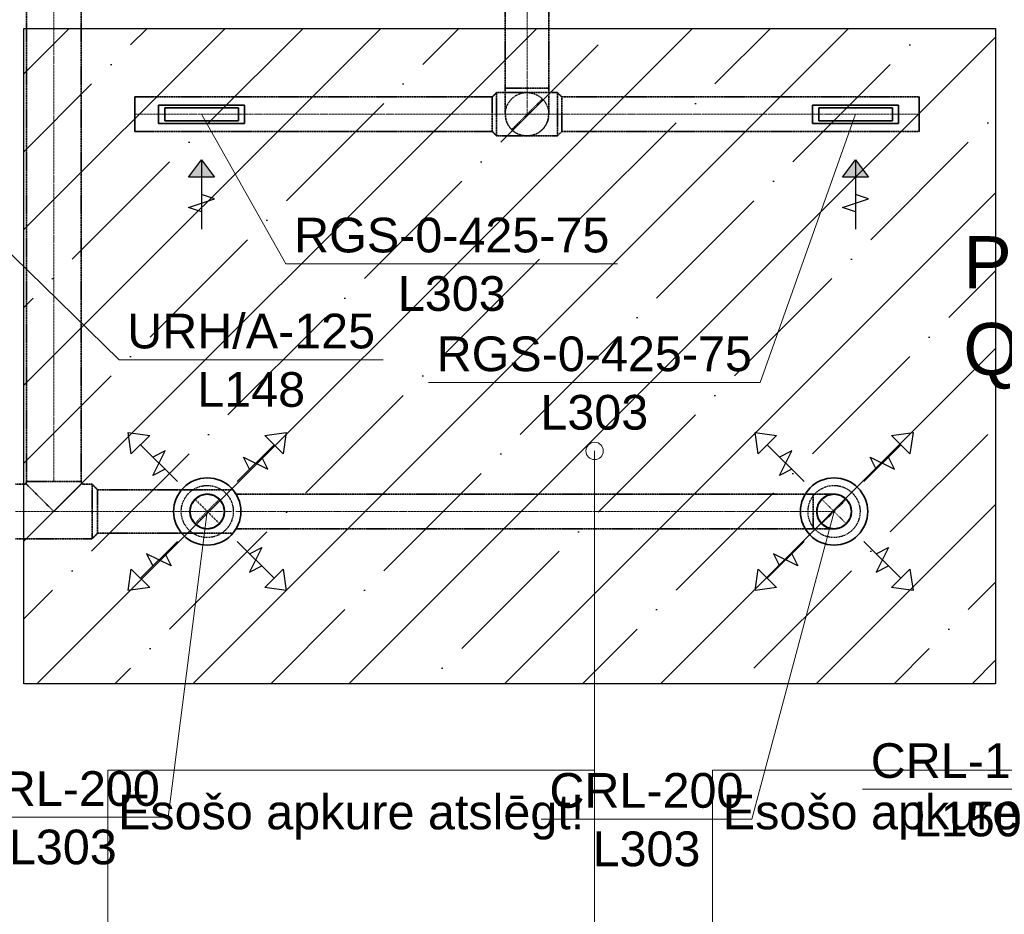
# Model space of a CAD drawing. Header units: millimetres. Extents: x -134161 to 355560, y -27497 to 30328.
# Tile 61 of 95: x 158063 to 163737, y -17766 to -12609. Entities that reach past the tile are written whole.
import ezdxf

# ---------------------------------------------------------------- set-up
doc = ezdxf.new("R2010")
doc.units = ezdxf.units.MM
for name, pattern in [('CenterLine', [17.2, 13, -2, 0.2, -2]), ('HIDDEN', [9.525, 6.35, -3.175]), ('UnderCeiling', [6.7, 4.2, -1, 0.5, -1])]:
    doc.linetypes.add(name, pattern=pattern)
doc.layers.add('AVK-A_uzdevums', color=1, linetype='CONTINUOUS', lineweight=30)
doc.layers.add('AVK-V_uzdevums', color=5, linetype='CONTINUOUS', lineweight=30)
for name, color, linetype in [('Vent-PN5-N', 7, 'CONTINUOUS'), ('Vent-PN5-N-Iekarta', 7, 'CONTINUOUS'), ('Vent-PN5-N-Teksts-', 7, 'CONTINUOUS'), ('Vent-PN5-P', 7, 'CONTINUOUS'), ('Vent-PN5-P-Iekarta', 7, 'CONTINUOUS'), ('Vent-PN5-P-Teksts-', 7, 'CONTINUOUS'), ('Vent-PN6-P-Teksts-', 7, 'CONTINUOUS'), ('Vent-PN8-N-Plusmas bulta', 7, 'CONTINUOUS'), ('Vent-PN8-P-Plusmas bulta', 7, 'CONTINUOUS')]:
    doc.layers.add(name, color=color, linetype=linetype)
doc.styles.add('Arial', font='arial.ttf', dxfattribs={"height": 187.5})
doc.styles.add('PBL', font='arial.ttf')

# ---------------------------------------------------------------- blocks, each defined once
blk = doc.blocks.new('*U1146')
at = {"layer": 'Vent-PN5-N-Teksts-', "color": 7, "linetype": 'Continuous', "lineweight": 15}
for p, q in [((21128.6, 3529.9, 2200), (20578.6, 1983.6, 2200)), ((20578.6, 1983.6, 2200), (18667.2, 1983.6, 2200))]:
    blk.add_line(p, q, dxfattribs=at)
at = {"layer": 'Vent-PN5-N-Teksts-', "color": 7, "linetype": 'Continuous', "lineweight": 25, "style": 'Arial'}
for s, p in [('RGS-0-425-75', (18714.4, 2048.6, 2200)), ('L303', (19312.1, 1711.7, 2200))]:
    blk.add_text(s, height=200, dxfattribs=at).set_placement(p)
blk = doc.blocks.new('*U1147')
at = {"layer": 'Vent-PN5-N-Teksts-', "color": 7, "linetype": 'Continuous', "lineweight": 15}
for p, q in [((17359.9, 3529.9, 2200), (17845.7, 2668.3, 2200)), ((17845.7, 2668.3, 2200), (19757.2, 2668.3, 2200))]:
    blk.add_line(p, q, dxfattribs=at)
at = {"layer": 'Vent-PN5-N-Teksts-', "color": 7, "linetype": 'Continuous', "lineweight": 25, "style": 'Arial'}
for s, p in [('RGS-0-425-75', (17893, 2733.3, 2200)), ('L303', (18490.7, 2396.4, 2200))]:
    blk.add_text(s, height=200, dxfattribs=at).set_placement(p)
blk = doc.blocks.new('*U1148')
at = {"layer": 'Vent-PN5-N-Teksts-', "color": 7, "linetype": 'Continuous', "lineweight": 15}
for p, q in [((15430.1, 3529.9, 2300), (16884, 2115, 2300)), ((16884, 2115, 2300), (18407.1, 2115, 2300))]:
    blk.add_line(p, q, dxfattribs=at)
at = {"layer": 'Vent-PN5-N-Teksts-', "color": 7, "linetype": 'Continuous', "lineweight": 25, "style": 'Arial'}
for s, p in [('URH/A-125', (16931.3, 2180, 2300)), ('L148', (17334.8, 1843.1, 2300))]:
    blk.add_text(s, height=200, dxfattribs=at).set_placement(p)
blk = doc.blocks.new('*U1168')
at = {"layer": 'Vent-PN5-P-Teksts-', "color": 7, "linetype": 'Continuous', "lineweight": 15}
for p, q in [((17392.6, 1239.6, 2300), (17166.6, -522.4, 2300)), ((17166.6, -522.4, 2300), (15953.9, -522.4, 2300))]:
    blk.add_line(p, q, dxfattribs=at)
at = {"layer": 'Vent-PN5-P-Teksts-', "color": 7, "linetype": 'Continuous', "lineweight": 25, "style": 'Arial'}
for s, p in [('CRL-200', (16001.2, -457.4, 2300)), ('L303', (16249.5, -794.3, 2300))]:
    blk.add_text(s, height=200, dxfattribs=at).set_placement(p)
blk = doc.blocks.new('*U1169')
at = {"layer": 'Vent-PN5-P-Teksts-', "color": 7, "linetype": 'Continuous', "lineweight": 15}
for p, q in [((21004.3, 1239.6, 2300), (20529.8, -533.3, 2300)), ((20529.8, -533.3, 2300), (19317.1, -533.3, 2300))]:
    blk.add_line(p, q, dxfattribs=at)
at = {"layer": 'Vent-PN5-P-Teksts-', "color": 7, "linetype": 'Continuous', "lineweight": 25, "style": 'Arial'}
for s, p in [('CRL-200', (19364.3, -468.3, 2300)), ('L303', (19612.6, -805.1, 2300))]:
    blk.add_text(s, height=200, dxfattribs=at).set_placement(p)
blk = doc.blocks.new('*U1173')
at = {"layer": 'Vent-PN6-P-Teksts-', "color": 7, "linetype": 'Continuous', "lineweight": 15}
for p, q in [((22815, 3138.9, 2300), (22381.2, -361.4, 2300)), ((22381.2, -361.4, 2300), (21168.5, -361.4, 2300))]:
    blk.add_line(p, q, dxfattribs=at)
at = {"layer": 'Vent-PN6-P-Teksts-', "color": 7, "linetype": 'Continuous', "lineweight": 25, "style": 'Arial'}
for s, p in [('CRL-160', (21215.8, -296.4, 2300)), ('L150', (21464.1, -633.2, 2300))]:
    blk.add_text(s, height=200, dxfattribs=at).set_placement(p)
blk = doc.blocks.new('*U1174')
at = {"layer": 'Vent-PN6-P-Teksts-', "color": 7, "linetype": 'Continuous', "lineweight": 15}
for p, q in [((22815, 1171.5, 2300), (22381.2, -361.4, 2300)), ((22381.2, -361.4, 2300), (21168.5, -361.4, 2300))]:
    blk.add_line(p, q, dxfattribs=at)
at = {"layer": 'Vent-PN6-P-Teksts-', "color": 7, "linetype": 'Continuous', "lineweight": 25, "style": 'Arial'}
for s, p in [('CRL-160', (21215.8, -296.4, 2300)), ('L150', (21464.1, -633.2, 2300))]:
    blk.add_text(s, height=200, dxfattribs=at).set_placement(p)
blk = doc.blocks.new('*U1296')
at = {"layer": 'Vent-PN5-N', "color": 1, "linetype": 'UnderCeiling', "lineweight": 35}
for p, q in [((19110.1, 3679.9, 2700), (19110.1, 6023, 2700)), ((19360.1, 3679.9, 2700), (19360.1, 6023, 2700))]:
    blk.add_line(p, q, dxfattribs=at)
at = {"layer": 'Vent-PN5-N', "color": 7, "linetype": 'CenterLine', "lineweight": 18}
blk.add_line((19235.1, 3679.9, 2700), (19235.1, 6023, 2700), dxfattribs=at)
blk = doc.blocks.new('*U1327')
at = {"layer": 'Vent-PN5-P', "color": 5, "linetype": 'UnderCeiling', "lineweight": 35}
for p, q in [((16728.9, 1397.1, 2700), (16760.9, 1364.6, 2700)), ((16728.9, 1082.1, 2700), (16760.9, 1114.6, 2700))]:
    blk.add_line(p, q, dxfattribs=at)
at = {"layer": 'Vent-PN5-P', "color": 7, "linetype": 'CenterLine', "lineweight": 18}
blk.add_line((16728.9, 1239.6, 2700), (16760.9, 1239.6, 2700), dxfattribs=at)
at = {"layer": 'Vent-PN5-P', "color": 5, "linetype": 'UnderCeiling', "lineweight": 35, "extrusion": (1, 0, 0)}
for centre, major_axis in [((16728.9, 1239.6, 2700), (0, 157.5)), ((16760.9, 1239.6, 2700), (0, 125))]:
    blk.add_ellipse(centre, major_axis=major_axis, ratio=1, start_param=0, end_param=3.141593, dxfattribs=at)
blk = doc.blocks.new('*U1328')
at = {"layer": 'Vent-PN5-P', "color": 5, "linetype": 'UnderCeiling', "lineweight": 35}
for p, q in [((17549.4, 1347.9, 2700), (17557.6, 1339.6, 2700)), ((17549.4, 1131.4, 2700), (17557.6, 1139.6, 2700))]:
    blk.add_line(p, q, dxfattribs=at)
at = {"layer": 'Vent-PN5-P', "color": 5, "linetype": 'UnderCeiling', "lineweight": 35, "extrusion": (1, 0, 0)}
for major_axis in [(0, 100), (0, -97.6, 21.9)]:
    blk.add_ellipse((17557.6, 1239.6, 2700), major_axis=major_axis, ratio=1, start_param=0, end_param=0.220451, dxfattribs=at)
blk = doc.blocks.new('*U1331')
at = {"layer": 'Vent-PN5-P', "color": 5, "linetype": 'UnderCeiling', "lineweight": 35}
for p, q in [((16350.9, 1411.9, 2700), (16350.9, 4519.9, 2700)), ((16665.9, 1411.9, 2700), (16665.9, 4519.9, 2700))]:
    blk.add_line(p, q, dxfattribs=at)
at = {"layer": 'Vent-PN5-P', "color": 7, "linetype": 'CenterLine', "lineweight": 18}
blk.add_line((16508.4, 1411.9, 2700), (16508.4, 4519.9, 2700), dxfattribs=at)
blk = doc.blocks.new('*U1332')
at = {"layer": 'Vent-PN5-P', "color": 5, "linetype": 'UnderCeiling', "lineweight": 35}
for p, q in [((16287.9, 1397.1, 2700), (16350.9, 1397.1, 2700)), ((16350.9, 1397.1, 2700), (16362.9, 1385.1, 2760.3)), ((16362.9, 1385.1, 2760.3), (16397, 1351, 2811.4)), ((16619.7, 1351, 2811.4), (16653.9, 1385.1, 2760.3)), ((16653.9, 1385.1, 2760.3), (16665.9, 1397.1, 2700)), ((16680.6, 1397.1, 2700), (16728.9, 1397.1, 2700)), ((16397, 1351, 2811.4), (16448.1, 1299.9, 2845.5)), ((16568.6, 1299.9, 2845.5), (16619.7, 1351, 2811.4)), ((16448.1, 1299.9, 2845.5), (16508.4, 1239.6, 2857.5)), ((16508.4, 1239.6, 2857.5), (16568.6, 1299.9, 2845.5)), ((16287.9, 1082.1, 2700), (16728.9, 1082.1, 2700))]:
    blk.add_line(p, q, dxfattribs=at)
at = {"layer": 'Vent-PN5-P', "color": 7, "linetype": 'CenterLine', "lineweight": 18}
blk.add_line((16287.9, 1239.6, 2700), (16728.9, 1239.6, 2700), dxfattribs=at)
at = {"layer": 'Vent-PN5-P', "color": 5, "linetype": 'UnderCeiling', "lineweight": 35}
blk.add_ellipse((16336.1, 1411.9, 2700), major_axis=(0, -14.7), ratio=1, start_param=0, end_param=1.570796, dxfattribs=at)
at = {"layer": 'Vent-PN5-P', "color": 5, "linetype": 'UnderCeiling', "lineweight": 35, "extrusion": (0, 1, 0)}
blk.add_ellipse((16508.4, 1411.9, 2700), major_axis=(-157.5, 0), ratio=1, start_param=0, end_param=3.141593, dxfattribs=at)
at = {"layer": 'Vent-PN5-P', "color": 5, "linetype": 'UnderCeiling', "lineweight": 35, "extrusion": (0, 0, -1)}
blk.add_ellipse((16680.6, 1411.9, 2700), major_axis=(0, -14.8), ratio=1, start_param=0, end_param=1.570796, dxfattribs=at)
blk = doc.blocks.new('*U1333')
at = {"layer": 'Vent-PN5-P', "color": 5, "linetype": 'UnderCeiling', "lineweight": 35}
for p, q in [((17252.6, 1364.6, 2700), (16760.9, 1364.6, 2700)), ((17252.6, 1114.6, 2700), (16760.9, 1114.6, 2700))]:
    blk.add_line(p, q, dxfattribs=at)
at = {"layer": 'Vent-PN5-P', "color": 7, "linetype": 'CenterLine', "lineweight": 18}
blk.add_line((17252.6, 1239.6, 2700), (16760.9, 1239.6, 2700), dxfattribs=at)
blk = doc.blocks.new('*U1347')
at = {"layer": 'Vent-PN8-P-Plusmas bulta', "color": 7, "linetype": 'Continuous', "lineweight": 25}
for p, q in [((16954.9, 1571.3, 2195), (16937.3, 1695, 2195)), ((16937.3, 1695, 2195), (17061, 1677.3, 2195)), ((16954.9, 1571.3, 2195), (16937.3, 1695, 2195)), ((16937.3, 1695, 2195), (17061, 1677.3, 2195)), ((17061, 1677.3, 2195), (16954.9, 1571.3, 2195)), ((17724.3, 1677.3, 2195), (17848, 1695, 2195)), ((17724.3, 1677.3, 2195), (17848, 1695, 2195)), ((17830.3, 1571.3, 2195), (17724.3, 1677.3, 2195)), ((17848, 1695, 2195), (17830.3, 1571.3, 2195)), ((17848, 1695, 2195), (17830.3, 1571.3, 2195)), ((17220.1, 1412.2, 2195), (17008, 1624.3, 2195)), ((17078.7, 1447.5, 2195), (17149.4, 1588.9, 2195)), ((17149.4, 1588.9, 2195), (17078.7, 1553.6, 2195)), ((17565.2, 1412.2, 2195), (17777.3, 1624.3, 2195)), ((17635.9, 1482.9, 2195), (17600.5, 1553.6, 2195)), ((17600.5, 1553.6, 2195), (17742, 1482.9, 2195)), ((17742, 1482.9, 2195), (17706.6, 1553.6, 2195)), ((17149.4, 1482.9, 2195), (17078.7, 1447.5, 2195)), ((17220.1, 1067.1, 2195), (17008, 855, 2195)), ((17565.2, 1067.1, 2195), (17777.3, 855, 2195)), ((17635.9, 996.4, 2195), (17706.6, 1031.7, 2195)), ((17706.6, 1031.7, 2195), (17635.9, 890.3, 2195)), ((17184.8, 925.7, 2195), (17043.3, 996.4, 2195)), ((17043.3, 996.4, 2195), (17078.7, 925.7, 2195)), ((17149.4, 996.4, 2195), (17184.8, 925.7, 2195)), ((16937.3, 784.2, 2195), (16954.9, 908, 2195)), ((16937.3, 784.2, 2195), (16954.9, 908, 2195)), ((16954.9, 908, 2195), (17061, 801.9, 2195)), ((17635.9, 890.3, 2195), (17706.6, 925.7, 2195)), ((17724.3, 801.9, 2195), (17830.3, 908, 2195)), ((17830.3, 908, 2195), (17848, 784.2, 2195)), ((17830.3, 908, 2195), (17848, 784.2, 2195)), ((17061, 801.9, 2195), (16937.3, 784.2, 2195)), ((17061, 801.9, 2195), (16937.3, 784.2, 2195)), ((17848, 784.2, 2195), (17724.3, 801.9, 2195)), ((17848, 784.2, 2195), (17724.3, 801.9, 2195))]:
    blk.add_line(p, q, dxfattribs=at)
blk = doc.blocks.new('*U1348')
at = {"layer": 'Vent-PN8-P-Plusmas bulta', "color": 7, "linetype": 'Continuous', "lineweight": 25}
for p, q in [((20566.6, 1571.3, 2195), (20549, 1695, 2195)), ((20549, 1695, 2195), (20672.7, 1677.3, 2195)), ((20566.6, 1571.3, 2195), (20549, 1695, 2195)), ((20549, 1695, 2195), (20672.7, 1677.3, 2195)), ((20672.7, 1677.3, 2195), (20566.6, 1571.3, 2195)), ((21336, 1677.3, 2195), (21459.7, 1695, 2195)), ((21336, 1677.3, 2195), (21459.7, 1695, 2195)), ((21442, 1571.3, 2195), (21336, 1677.3, 2195)), ((21459.7, 1695, 2195), (21442, 1571.3, 2195)), ((21459.7, 1695, 2195), (21442, 1571.3, 2195)), ((20831.8, 1412.2, 2195), (20619.7, 1624.3, 2195)), ((20690.4, 1447.5, 2195), (20761.1, 1588.9, 2195)), ((20761.1, 1588.9, 2195), (20690.4, 1553.6, 2195)), ((21176.9, 1412.2, 2195), (21389, 1624.3, 2195)), ((21247.6, 1482.9, 2195), (21212.2, 1553.6, 2195)), ((21212.2, 1553.6, 2195), (21353.6, 1482.9, 2195)), ((21353.6, 1482.9, 2195), (21318.3, 1553.6, 2195)), ((20761.1, 1482.9, 2195), (20690.4, 1447.5, 2195)), ((20831.8, 1067.1, 2195), (20619.7, 855, 2195)), ((21176.9, 1067.1, 2195), (21389, 855, 2195)), ((21247.6, 996.4, 2195), (21318.3, 1031.7, 2195)), ((21318.3, 1031.7, 2195), (21247.6, 890.3, 2195)), ((20796.4, 925.7, 2195), (20655, 996.4, 2195)), ((20655, 996.4, 2195), (20690.4, 925.7, 2195)), ((20761.1, 996.4, 2195), (20796.4, 925.7, 2195)), ((20549, 784.2, 2195), (20566.6, 908, 2195)), ((20549, 784.2, 2195), (20566.6, 908, 2195)), ((20566.6, 908, 2195), (20672.7, 801.9, 2195)), ((21247.6, 890.3, 2195), (21318.3, 925.7, 2195)), ((21336, 801.9, 2195), (21442, 908, 2195)), ((21442, 908, 2195), (21459.7, 784.2, 2195)), ((21442, 908, 2195), (21459.7, 784.2, 2195)), ((20672.7, 801.9, 2195), (20549, 784.2, 2195)), ((20672.7, 801.9, 2195), (20549, 784.2, 2195)), ((21459.7, 784.2, 2195), (21336, 801.9, 2195)), ((21459.7, 784.2, 2195), (21336, 801.9, 2195))]:
    blk.add_line(p, q, dxfattribs=at)
blk = doc.blocks.new('*U1349')
at = {"layer": 'Vent-PN5-P', "color": 7, "linetype": 'UnderCeiling', "lineweight": 18}
for p, q in [((20933.6, 1310.3, 2580), (21075, 1168.9, 2580)), ((21075, 1310.3, 2580), (20933.6, 1168.9, 2580))]:
    blk.add_line(p, q, dxfattribs=at)
at = {"layer": 'Vent-PN5-P', "color": 5, "linetype": 'UnderCeiling', "lineweight": 35, "extrusion": (-1, 0, 0)}
blk.add_ellipse((20884.3, 1239.6, 2700), major_axis=(0, -100), ratio=1, start_param=0, end_param=3.141593, dxfattribs=at)
at = {"layer": 'Vent-PN5-P', "color": 5, "linetype": 'UnderCeiling', "lineweight": 35, "extrusion": (0, 1, 0)}
for centre in [(20884.3, 1339.6, 2580), (20884.3, 1139.6, 2580)]:
    blk.add_ellipse(centre, major_axis=(0, 0, 120), ratio=1, start_param=0, end_param=1.570796, dxfattribs=at)
at = {"layer": 'Vent-PN5-P', "color": 7, "linetype": 'HIDDEN', "lineweight": -3, "extrusion": (0, 0, -1)}
blk.add_ellipse((21004.3, 1239.6, 2580), major_axis=(0, -100), ratio=1, start_param=0, end_param=3.141593, dxfattribs=at)
at = {"layer": 'Vent-PN5-P', "color": 5, "linetype": 'UnderCeiling', "lineweight": 35, "extrusion": (0, 0, -1)}
blk.add_ellipse((21004.3, 1239.6, 2580), major_axis=(0, 100), ratio=1, start_param=0, end_param=3.141593, dxfattribs=at)
at = {"layer": 'Vent-PN5-P', "color": 7, "linetype": 'CenterLine', "lineweight": 18, "extrusion": (0, 1, 0)}
blk.add_ellipse((20884.3, 1239.6, 2580), major_axis=(0, 0, 120), ratio=1, start_param=0, end_param=1.570796, dxfattribs=at)
blk = doc.blocks.new('*U1350')
at = {"layer": 'Vent-PN5-P', "color": 5, "linetype": 'UnderCeiling', "lineweight": 35}
for p, q in [((20884.3, 1339.6, 2700), (17557.6, 1339.6, 2700)), ((20884.3, 1139.6, 2700), (17557.6, 1139.6, 2700))]:
    blk.add_line(p, q, dxfattribs=at)
at = {"layer": 'Vent-PN5-P', "color": 7, "linetype": 'CenterLine', "lineweight": 18}
blk.add_line((20884.3, 1239.6, 2700), (17557.6, 1239.6, 2700), dxfattribs=at)
blk = doc.blocks.new('*U1351')
at = {"layer": 'Vent-PN5-P-Iekarta', "color": 5, "linetype": 'Continuous', "lineweight": 35}
for p, q in [((20911.9, 1277.9, 2240), (20933.6, 1310.3, 2240)), ((20933.6, 1310.3, 2240), (20966.1, 1332, 2240)), ((20966.1, 1332, 2240), (21004.3, 1339.6, 2240)), ((21004.3, 1339.6, 2240), (21042.6, 1332, 2240)), ((21042.6, 1332, 2240), (21075, 1310.3, 2240)), ((21075, 1310.3, 2240), (21096.7, 1277.9, 2240)), ((20904.3, 1239.6, 2240), (20911.9, 1277.9, 2240)), ((21096.7, 1277.9, 2240), (21104.3, 1239.6, 2240)), ((20911.9, 1201.4, 2240), (20904.3, 1239.6, 2240)), ((20933.6, 1168.9, 2240), (20911.9, 1201.4, 2240)), ((21096.7, 1201.4, 2240), (21075, 1168.9, 2240)), ((21104.3, 1239.6, 2240), (21096.7, 1201.4, 2240)), ((20966.1, 1147.2, 2240), (20933.6, 1168.9, 2240)), ((21004.3, 1139.6, 2240), (20966.1, 1147.2, 2240)), ((21042.6, 1147.2, 2240), (21004.3, 1139.6, 2240)), ((21075, 1168.9, 2240), (21042.6, 1147.2, 2240))]:
    blk.add_line(p, q, dxfattribs=at)
for centre, radius in [((21004.3, 1239.6, 2228), 194), ((21004.3, 1239.6, 2300), 100), ((21004.3, 1239.6, 2240), 2.5)]:
    blk.add_circle(centre, radius, dxfattribs=at)
at = {"layer": 'Vent-PN5-P-Iekarta', "color": 7, "linetype": 'HIDDEN', "lineweight": -3}
blk.add_circle((21004.3, 1239.6, 2190), 150, dxfattribs=at)
blk = doc.blocks.new('*U1352')
at = {"layer": 'Vent-PN5-P', "color": 7, "linetype": 'Continuous', "lineweight": -3}
blk.add_line((21004.3, 1239.6, 2330), (21004.3, 1239.6, 2329), dxfattribs=at)
blk = doc.blocks.new('*U1353')
at = {"layer": 'Vent-PN5-P-Iekarta', "color": 5, "linetype": 'Continuous', "lineweight": 35}
for p, q in [((17300.3, 1277.9, 2240), (17321.9, 1310.3, 2240)), ((17321.9, 1310.3, 2240), (17354.4, 1332, 2240)), ((17354.4, 1332, 2240), (17392.6, 1339.6, 2240)), ((17392.6, 1339.6, 2240), (17430.9, 1332, 2240)), ((17430.9, 1332, 2240), (17463.4, 1310.3, 2240)), ((17463.4, 1310.3, 2240), (17485, 1277.9, 2240)), ((17292.6, 1239.6, 2240), (17300.3, 1277.9, 2240)), ((17485, 1277.9, 2240), (17492.6, 1239.6, 2240)), ((17300.3, 1201.4, 2240), (17292.6, 1239.6, 2240)), ((17321.9, 1168.9, 2240), (17300.3, 1201.4, 2240)), ((17485, 1201.4, 2240), (17463.4, 1168.9, 2240)), ((17492.6, 1239.6, 2240), (17485, 1201.4, 2240)), ((17354.4, 1147.2, 2240), (17321.9, 1168.9, 2240)), ((17392.6, 1139.6, 2240), (17354.4, 1147.2, 2240)), ((17430.9, 1147.2, 2240), (17392.6, 1139.6, 2240)), ((17463.4, 1168.9, 2240), (17430.9, 1147.2, 2240))]:
    blk.add_line(p, q, dxfattribs=at)
for centre, radius in [((17392.6, 1239.6, 2228), 194), ((17392.6, 1239.6, 2300), 100), ((17392.6, 1239.6, 2240), 2.5)]:
    blk.add_circle(centre, radius, dxfattribs=at)
at = {"layer": 'Vent-PN5-P-Iekarta', "color": 7, "linetype": 'HIDDEN', "lineweight": -3}
blk.add_circle((17392.6, 1239.6, 2190), 150, dxfattribs=at)
blk = doc.blocks.new('*U1354')
at = {"layer": 'Vent-PN5-P', "color": 7, "linetype": 'Continuous', "lineweight": -3}
blk.add_line((17392.6, 1239.6, 2422.5), (17392.6, 1239.6, 2421.5), dxfattribs=at)
blk = doc.blocks.new('*U1355')
at = {"layer": 'Vent-PN5-P', "color": 5, "linetype": 'UnderCeiling', "lineweight": 35}
for p, q in [((17532.6, 1364.6, 2700), (17252.6, 1364.6, 2700)), ((17532.6, 1114.6, 2700), (17252.6, 1114.6, 2700))]:
    blk.add_line(p, q, dxfattribs=at)
at = {"layer": 'Vent-PN5-P', "color": 7, "linetype": 'HIDDEN', "lineweight": -3}
for p, q in [((17321.9, 1168.9, 2545), (17463.4, 1310.3, 2545)), ((17321.9, 1310.3, 2545), (17463.4, 1168.9, 2545))]:
    blk.add_line(p, q, dxfattribs=at)
at = {"layer": 'Vent-PN5-P', "color": 7, "linetype": 'CenterLine', "lineweight": 18}
blk.add_line((17532.6, 1239.6, 2700), (17252.6, 1239.6, 2700), dxfattribs=at)
at = {"layer": 'Vent-PN5-P', "color": 7, "linetype": 'HIDDEN', "lineweight": -3, "extrusion": (0, 0, -1)}
blk.add_circle((-17392.6, 1239.6, -2545), 100, dxfattribs=at)
blk = doc.blocks.new('*U1439')
at = {"layer": 'Vent-PN8-N-Plusmas bulta', "linetype": 'Continuous', "lineweight": 25}
blk.add_hatch(color=7, dxfattribs=at).paths.add_polyline_path([(17284.9, 3167.4), (17359.9, 3267.4), (17434.9, 3167.4)], flags=0)
at = {"layer": 'Vent-PN8-N-Plusmas bulta', "color": 7, "linetype": 'Continuous', "lineweight": 25}
for p, q in [((17284.9, 3167.4, 2171), (17359.9, 3267.4, 2171)), ((17359.9, 3267.4, 2171), (17359.9, 2867.4, 2171)), ((17359.9, 3267.4, 2171), (17434.9, 3167.4, 2171)), ((17434.9, 3042.4, 2171), (17359.9, 3067.4, 2171)), ((17284.9, 2992.4, 2171), (17434.9, 3042.4, 2171)), ((17359.9, 2967.4, 2171), (17284.9, 2992.4, 2171))]:
    blk.add_line(p, q, dxfattribs=at)
blk.add_3dface([(17284.9, 3167.4, 2171), (17359.9, 3267.4, 2171), (17434.9, 3167.4, 2171)], dxfattribs=at)
blk = doc.blocks.new('*U1440')
at = {"layer": 'Vent-PN8-N-Plusmas bulta', "linetype": 'Continuous', "lineweight": 25}
blk.add_hatch(color=7, dxfattribs=at).paths.add_polyline_path([(21053.6, 3167.4), (21128.6, 3267.4), (21203.6, 3167.4)], flags=0)
at = {"layer": 'Vent-PN8-N-Plusmas bulta', "color": 7, "linetype": 'Continuous', "lineweight": 25}
for p, q in [((21053.6, 3167.4, 2171), (21128.6, 3267.4, 2171)), ((21128.6, 3267.4, 2171), (21128.6, 2867.4, 2171)), ((21128.6, 3267.4, 2171), (21203.6, 3167.4, 2171)), ((21203.6, 3042.4, 2171), (21128.6, 3067.4, 2171)), ((21053.6, 2992.4, 2171), (21203.6, 3042.4, 2171)), ((21128.6, 2967.4, 2171), (21053.6, 2992.4, 2171))]:
    blk.add_line(p, q, dxfattribs=at)
blk.add_3dface([(21053.6, 3167.4, 2171), (21128.6, 3267.4, 2171), (21203.6, 3167.4, 2171)], dxfattribs=at)
blk = doc.blocks.new('*U1441')
at = {"layer": 'Vent-PN5-N', "color": 1, "linetype": 'UnderCeiling', "lineweight": 35}
for p, q in [((19410.1, 3654.9, 2300), (19435.1, 3629.9, 2300)), ((19410.1, 3404.9, 2300), (19435.1, 3429.9, 2300))]:
    blk.add_line(p, q, dxfattribs=at)
at = {"layer": 'Vent-PN5-N', "color": 7, "linetype": 'CenterLine', "lineweight": 18}
blk.add_line((19410.1, 3529.9, 2300), (19435.1, 3529.9, 2300), dxfattribs=at)
at = {"layer": 'Vent-PN5-N', "color": 1, "linetype": 'UnderCeiling', "lineweight": 35, "extrusion": (1, 0, 0)}
for centre, major_axis in [((19410.1, 3529.9, 2300), (0, 125)), ((19435.1, 3529.9, 2300), (0, 100))]:
    blk.add_ellipse(centre, major_axis=major_axis, ratio=1, start_param=0, end_param=3.141593, dxfattribs=at)
blk = doc.blocks.new('*U1442')
at = {"layer": 'Vent-PN5-N', "color": 1, "linetype": 'UnderCeiling', "lineweight": 35}
for p, q in [((19060.1, 3654.9, 2300), (19035.1, 3629.9, 2300)), ((19060.1, 3404.9, 2300), (19035.1, 3429.9, 2300))]:
    blk.add_line(p, q, dxfattribs=at)
at = {"layer": 'Vent-PN5-N', "color": 7, "linetype": 'CenterLine', "lineweight": 18}
blk.add_line((19060.1, 3529.9, 2300), (19035.1, 3529.9, 2300), dxfattribs=at)
at = {"layer": 'Vent-PN5-N', "color": 1, "linetype": 'UnderCeiling', "lineweight": 35, "extrusion": (-1, 0, 0)}
for centre, major_axis in [((19060.1, 3529.9, 2300), (0, -125)), ((19035.1, 3529.9, 2300), (0, -100))]:
    blk.add_ellipse(centre, major_axis=major_axis, ratio=1, start_param=0, end_param=3.141593, dxfattribs=at)
blk = doc.blocks.new('*U1444')
at = {"layer": 'Vent-PN5-N', "color": 7, "linetype": 'UnderCeiling', "lineweight": 18}
blk.add_line((19323.5, 3618.3, 2550), (19146.7, 3441.5, 2550), dxfattribs=at)
at = {"layer": 'Vent-PN5-N', "color": 1, "linetype": 'UnderCeiling', "lineweight": 35, "extrusion": (0, 1, 0)}
blk.add_ellipse((19235.1, 3679.9, 2700), major_axis=(-125, 0), ratio=1, start_param=0, end_param=3.141593, dxfattribs=at)
at = {"layer": 'Vent-PN5-N', "color": 1, "linetype": 'UnderCeiling', "lineweight": 35, "extrusion": (-1, 0, 0)}
for centre in [(19110.1, 3679.9, 2550), (19360.1, 3679.9, 2550)]:
    blk.add_ellipse(centre, major_axis=(0, -150), ratio=1, start_param=0, end_param=1.570796, dxfattribs=at)
at = {"layer": 'Vent-PN5-N', "color": 7, "linetype": 'HIDDEN', "lineweight": -3, "extrusion": (0, 0, -1)}
blk.add_ellipse((19235.1, 3529.9, 2550), major_axis=(-125, 0), ratio=1, start_param=0, end_param=3.141593, dxfattribs=at)
at = {"layer": 'Vent-PN5-N', "color": 7, "linetype": 'CenterLine', "lineweight": 18, "extrusion": (-1, 0, 0)}
blk.add_ellipse((19235.1, 3679.9, 2550), major_axis=(0, -150), ratio=1, start_param=0, end_param=1.570796, dxfattribs=at)
at = {"layer": 'Vent-PN5-N', "color": 1, "linetype": 'UnderCeiling', "lineweight": 35, "extrusion": (0, 0, -1)}
blk.add_ellipse((19235.1, 3529.9, 2550), major_axis=(125, 0), ratio=1, start_param=0, end_param=3.141593, dxfattribs=at)
blk = doc.blocks.new('*U1445')
at = {"layer": 'Vent-PN5-N', "color": 7, "linetype": 'Continuous', "lineweight": -3}
blk.add_line((19235.1, 3529.9, 2493.8), (19235.1, 3529.9, 2492.8), dxfattribs=at)
blk = doc.blocks.new('*U1446')
at = {"layer": 'Vent-PN5-N', "color": 1, "linetype": 'UnderCeiling', "lineweight": 35}
for p, q in [((19410.1, 3654.9, 2300), (19060.1, 3654.9, 2300)), ((19410.1, 3404.9, 2300), (19060.1, 3404.9, 2300))]:
    blk.add_line(p, q, dxfattribs=at)
at = {"layer": 'Vent-PN5-N', "color": 7, "linetype": 'CenterLine', "lineweight": 18}
blk.add_line((19410.1, 3529.9, 2300), (19060.1, 3529.9, 2300), dxfattribs=at)
blk = doc.blocks.new('*U1447')
at = {"layer": 'Vent-PN5-N', "color": 1, "linetype": 'UnderCeiling', "lineweight": 35}
for p, q in [((19435.1, 3629.9, 2300), (21494, 3629.9, 2300)), ((19435.1, 3429.9, 2300), (21494, 3429.9, 2300))]:
    blk.add_line(p, q, dxfattribs=at)
at = {"layer": 'Vent-PN5-N', "color": 7, "linetype": 'CenterLine', "lineweight": 18}
blk.add_line((19435.1, 3529.9, 2300), (21494, 3529.9, 2300), dxfattribs=at)
blk = doc.blocks.new('*U1448')
at = {"layer": 'Vent-PN5-N-Iekarta', "color": 1, "linetype": 'Continuous', "lineweight": 35}
for p, q in [((21376.1, 3582.4, 2186), (20881.1, 3582.4, 2186)), ((20881.1, 3477.4, 2186), (20881.1, 3582.4, 2186)), ((21376.1, 3582.4, 2186), (21376.1, 3477.4, 2186)), ((20916.1, 3567.4, 2200.1), (20916.1, 3492.4, 2200.1)), ((21341.1, 3567.4, 2200.1), (20916.1, 3567.4, 2200.1)), ((21341.1, 3492.4, 2200.1), (21341.1, 3567.4, 2200.1)), ((21376.1, 3477.4, 2186), (20881.1, 3477.4, 2186)), ((20916.1, 3492.4, 2200.1), (21341.1, 3492.4, 2200.1))]:
    blk.add_line(p, q, dxfattribs=at)
blk = doc.blocks.new('*U1449')
at = {"layer": 'Vent-PN5-N-Iekarta', "color": 1, "linetype": 'Continuous', "lineweight": 35}
for p, q in [((17607.4, 3582.4, 2186), (17112.4, 3582.4, 2186)), ((17112.4, 3477.4, 2186), (17112.4, 3582.4, 2186)), ((17607.4, 3582.4, 2186), (17607.4, 3477.4, 2186)), ((17147.4, 3567.4, 2200.1), (17147.4, 3492.4, 2200.1)), ((17572.4, 3567.4, 2200.1), (17147.4, 3567.4, 2200.1)), ((17572.4, 3492.4, 2200.1), (17572.4, 3567.4, 2200.1)), ((17607.4, 3477.4, 2186), (17112.4, 3477.4, 2186)), ((17147.4, 3492.4, 2200.1), (17572.4, 3492.4, 2200.1))]:
    blk.add_line(p, q, dxfattribs=at)
blk = doc.blocks.new('*U1450')
at = {"layer": 'Vent-PN5-N', "color": 1, "linetype": 'Continuous', "lineweight": 35}
blk.add_line((21494, 3429.9, 2300), (21494, 3629.9, 2300), dxfattribs=at)
blk = doc.blocks.new('*U1451')
at = {"layer": 'Vent-PN5-N', "color": 1, "linetype": 'UnderCeiling', "lineweight": 35}
for p, q in [((16976.1, 3629.9, 2300), (19035.1, 3629.9, 2300)), ((16976.1, 3429.9, 2300), (19035.1, 3429.9, 2300))]:
    blk.add_line(p, q, dxfattribs=at)
at = {"layer": 'Vent-PN5-N', "color": 7, "linetype": 'CenterLine', "lineweight": 18}
blk.add_line((16976.1, 3529.9, 2300), (19035.1, 3529.9, 2300), dxfattribs=at)
blk = doc.blocks.new('*U1452')
at = {"layer": 'Vent-PN5-N', "color": 1, "linetype": 'Continuous', "lineweight": 35}
blk.add_line((16976.1, 3629.9, 2300), (16976.1, 3429.9, 2300), dxfattribs=at)
blk = doc.blocks.new('*U2112')
at = {"layer": 'AVK-A_uzdevums', "color": 7, "linetype": 'Continuous', "lineweight": 18}
for p, q in [((23109.7, 1588.7), (23109.7, -251.1)), ((20304, -2367.3), (20304, -251.1)), ((20304, -251.1), (23109.7, -251.1)), ((23109.7, -251.1), (23109.7, -2367.3)), ((23109.7, -2367.3), (20304, -2367.3))]:
    blk.add_line(p, q, dxfattribs=at)
at = {"layer": 'AVK-A_uzdevums', "color": 7, "linetype": 'Continuous', "lineweight": 18, "extrusion": (0, 0, -1)}
blk.add_circle((-23109.7, 1588.7), 50, dxfattribs=at)
at = {"layer": 'AVK-A_uzdevums', "color": 7, "linetype": 'Continuous', "lineweight": 25, "style": 'Arial'}
for s, p in [('Esošo apkure atslēgt!', (20363.4, -592.6)), ('Zem grīdas apsilde', (20518.9, -1439.1)), ('S=10.5m2', (21066.2, -1862.4)), ('Qa=630W', (21074, -2285.7))]:
    blk.add_text(s, height=200, dxfattribs=at).set_placement(p)
blk = doc.blocks.new('*U2113')
at = {"layer": 'AVK-A_uzdevums', "color": 7, "linetype": 'Continuous', "lineweight": 18}
for p, q in [((19624.7, 1588.7), (19624.7, -251.1)), ((16819, -2367.3), (16819, -251.1)), ((16819, -251.1), (19624.7, -251.1)), ((19624.7, -251.1), (19624.7, -2367.3)), ((19624.7, -2367.3), (16819, -2367.3))]:
    blk.add_line(p, q, dxfattribs=at)
at = {"layer": 'AVK-A_uzdevums', "color": 7, "linetype": 'Continuous', "lineweight": 18, "extrusion": (0, 0, -1)}
blk.add_circle((-19624.7, 1588.7), 50, dxfattribs=at)
at = {"layer": 'AVK-A_uzdevums', "color": 7, "linetype": 'Continuous', "lineweight": 25, "style": 'Arial'}
for s, p in [('Esošo apkure atslēgt!', (16878.4, -592.6)), ('Zem grīdas apsilde', (17033.8, -1439.1)), ('S=21.2m2', (17581.1, -1862.4)), ('Qa=1272W', (17511.2, -2285.7))]:
    blk.add_text(s, height=200, dxfattribs=at).set_placement(p)

msp = doc.modelspace()

# ---------------------------------------------------------------- hatches: boundary and pattern name
at = {"layer": 'AVK-A_uzdevums'}
h = msp.add_hatch(dxfattribs=at)
h.set_pattern_fill('ANSI35', color=256, scale=100)
h.set_pattern_definition([(45, (141751.17, -16683.6), (-449.013, 449.013), []), (45, (142200.2, -16683.6), (-449.013, 449.013), [793.75, -158.75, 0, -158.75])])
h.paths.add_polyline_path([(158086.7, -12658.6), (163686.7, -12658.6), (163686.7, -16436.7), (158086.7, -16436.7)])

# ---------------------------------------------------------------- linework, layer by layer
msp.add_lwpolyline([(158086.7, -12658.6), (163686.7, -12658.6), (163686.7, -16436.7), (158086.7, -16436.7)], close=True, dxfattribs=at)

# ---------------------------------------------------------------- block references
for name in ['*U2113', '*U2112']:
    msp.add_blockref(name, (141751.2, -16683.6), dxfattribs=at)
at = {"layer": 'Vent-PN5-N'}
for name in ['*U1296', '*U1442', '*U1446', '*U1444', '*U1441', '*U1451', '*U1452', '*U1447', '*U1450', '*U1445']:
    msp.add_blockref(name, (141751.2, -16683.6), dxfattribs=at)
at = {"layer": 'Vent-PN5-N-Iekarta'}
for name in ['*U1449', '*U1448']:
    msp.add_blockref(name, (141751.2, -16683.6), dxfattribs=at)
at = {"layer": 'Vent-PN5-N-Teksts-'}
for name in ['*U1148', '*U1147', '*U1146']:
    msp.add_blockref(name, (141751.2, -16683.6), dxfattribs=at)
at = {"layer": 'Vent-PN5-P'}
for name in ['*U1331', '*U1332', '*U1327', '*U1333', '*U1355', '*U1328', '*U1350', '*U1349', '*U1354', '*U1352']:
    msp.add_blockref(name, (141751.2, -16683.6), dxfattribs=at)
at = {"layer": 'Vent-PN5-P-Iekarta'}
for name in ['*U1353', '*U1351']:
    msp.add_blockref(name, (141751.2, -16683.6), dxfattribs=at)
at = {"layer": 'Vent-PN5-P-Teksts-'}
for name in ['*U1168', '*U1169']:
    msp.add_blockref(name, (141751.2, -16683.6), dxfattribs=at)
at = {"layer": 'Vent-PN6-P-Teksts-'}
for name in ['*U1173', '*U1174']:
    msp.add_blockref(name, (141751.2, -16683.6), dxfattribs=at)
at = {"layer": 'Vent-PN8-N-Plusmas bulta'}
for name in ['*U1439', '*U1440']:
    msp.add_blockref(name, (141751.2, -16683.6), dxfattribs=at)
at = {"layer": 'Vent-PN8-P-Plusmas bulta'}
for name in ['*U1347', '*U1348']:
    msp.add_blockref(name, (141751.2, -16683.6), dxfattribs=at)

# ---------------------------------------------------------------- texts
at = {"layer": 'AVK-V_uzdevums', "insert": (163500.4, -13856.6), "char_height": 300, "width": 1929.168, "attachment_point": 1, "style": 'PBL'}
msp.add_mtext('{\\fArial|b0|i0|c186|p34;PN6=+-500m3/h\\PQdz=3kW}', dxfattribs=at)

doc.saveas('drawing.dxf')
